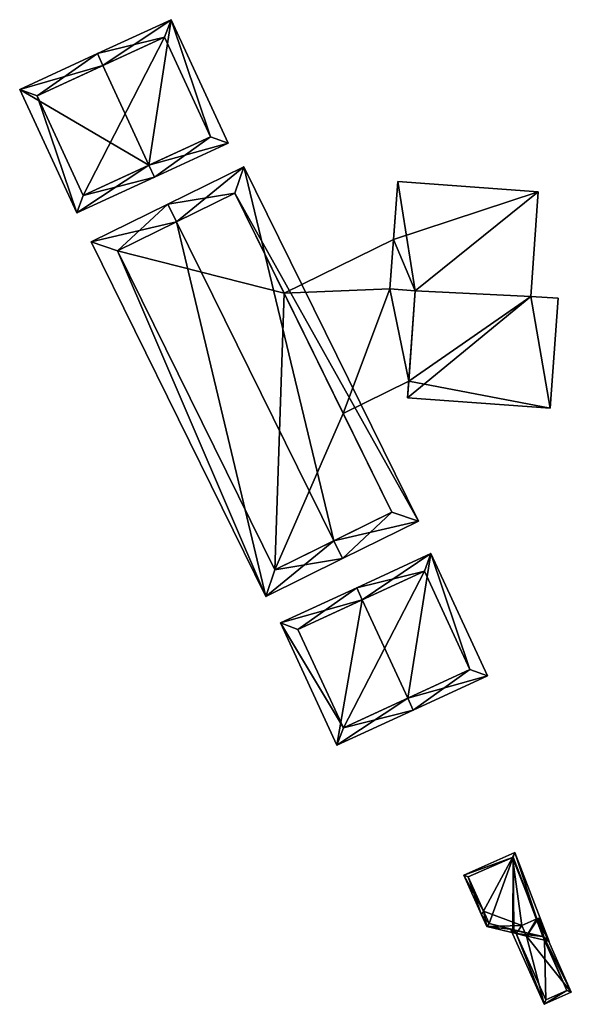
# Model space of a CAD drawing. Header units: inches. Extents: x 2523744 to 2528136, y 1148995 to 1152010.
# Tile 86 of 256: x 2525307 to 2525349, y 1150767 to 1150841. Entities that reach past the tile are written whole.
import ezdxf

# ---------------------------------------------------------------- set-up
doc = ezdxf.new("R2010")
doc.units = ezdxf.units.IN
doc.header["$MEASUREMENT"] = 0
doc.layers.add('Gebaeude Einzelhaus', color=10, linetype='Continuous')

msp = doc.modelspace()

# ---------------------------------------------------------------- meshes
at = {"layer": 'Gebaeude Einzelhaus'}
mesh = msp.add_polyface(dxfattribs=at)
corners = [(2525313.127, 1150837.617, 432.094), (2525312.708, 1150838.525, 432.094), (2525306.833, 1150835.814, 429.053), (2525316.606, 1150830.077, 432.094), (2525311.149, 1150826.458, 429.053), (2525317.025, 1150829.169, 432.094), (2525322.601, 1150831.741, 429.053), (2525318.284, 1150841.098, 429.053), (2525311.638, 1150827.785, 429.523), (2525308.159, 1150835.325, 429.523), (2525321.275, 1150832.23, 429.548), (2525317.795, 1150839.771, 429.548), (2525317.795, 1150839.771, 418.328), (2525321.275, 1150832.23, 418.328), (2525308.159, 1150835.325, 418.328), (2525311.638, 1150827.785, 418.328)]
mesh.append_faces([[corners[k] for k in face] for face in [(0, 9, 1), (11, 0, 1), (1, 9, 2), (10, 11, 7), (7, 11, 1), (6, 10, 7), (8, 3, 5), (5, 3, 10), (5, 10, 6), (9, 8, 4), (2, 9, 4), (4, 8, 5), (3, 7, 0), (0, 7, 1), (3, 6, 7), (3, 5, 6), (3, 4, 5), (0, 2, 3), (3, 2, 4), (0, 1, 2)]], dxfattribs={"color": 13})
mesh.append_faces([[corners[k] for k in face] for face in [(12, 15, 14), (13, 15, 12), (3, 15, 13), (8, 15, 3), (3, 13, 10), (14, 15, 9), (9, 15, 8), (12, 14, 0), (0, 14, 9), (11, 12, 0), (13, 12, 10), (10, 12, 11)]], dxfattribs={"color": 41})
mesh = msp.add_polyface(dxfattribs=at)
corners = [(2525330.598, 1150801.617, 432.149), (2525337.006, 1150803.098, 428.943), (2525323.788, 1150829.964, 428.943), (2525331.26, 1150800.271, 432.149), (2525318.703, 1150825.79, 432.149), (2525318.041, 1150827.136, 432.149), (2525312.231, 1150824.278, 429.053), (2525325.45, 1150797.413, 429.053), (2525334.998, 1150803.781, 429.693), (2525326.134, 1150799.421, 429.77), (2525323.104, 1150827.955, 429.694), (2525314.24, 1150823.594, 429.771), (2525326.836, 1150820.371, 428.279), (2525323.104, 1150827.955, 417.865), (2525331.31, 1150811.276, 428.279), (2525334.998, 1150803.781, 417.865), (2525331.31, 1150811.276, 417.865), (2525326.836, 1150820.371, 417.865), (2525314.24, 1150823.594, 417.865), (2525326.134, 1150799.421, 417.865)]
mesh.append_faces([[corners[k] for k in face] for face in [(11, 9, 7), (6, 11, 7), (4, 11, 5), (10, 4, 5), (5, 11, 6), (2, 10, 5), (8, 10, 1), (1, 10, 2), (9, 0, 3), (3, 0, 8), (7, 9, 3), (3, 8, 1), (4, 7, 0), (0, 7, 3), (5, 6, 4), (4, 6, 7), (0, 2, 4), (4, 2, 5), (3, 1, 0), (0, 1, 2)]], dxfattribs={"color": 13})
mesh.append_faces([[corners[k] for k in face] for face in [(17, 18, 13), (15, 19, 16), (16, 19, 17), (17, 19, 18), (8, 19, 15), (8, 9, 19), (8, 0, 9), (9, 11, 19), (19, 11, 18), (4, 10, 11), (11, 10, 18), (18, 10, 13), (13, 12, 17), (14, 15, 16), (12, 8, 14), (14, 8, 15), (13, 10, 12), (12, 10, 8)]], dxfattribs={"color": 41})
mesh = msp.add_polyface(dxfattribs=at)
corners = [(2525336.764, 1150820.561, 428.943), (2525346.069, 1150828.065, 428.943), (2525335.431, 1150828.835, 428.943), (2525345.495, 1150820.141, 428.943), (2525334.843, 1150820.7, 428.943), (2525336.178, 1150812.451, 428.943), (2525346.979, 1150811.67, 428.943), (2525347.581, 1150819.991, 428.943), (2525326.836, 1150820.371, 428.279), (2525334.843, 1150820.7, 428.279), (2525335.114, 1150824.444, 428.279), (2525331.31, 1150811.276, 428.279), (2525336.269, 1150813.716, 428.279), (2525336.764, 1150820.561, 428.279), (2525335.431, 1150828.835, 417.865), (2525346.069, 1150828.065, 417.865), (2525335.114, 1150824.444, 417.865), (2525336.178, 1150812.451, 417.865), (2525336.269, 1150813.716, 417.865), (2525346.979, 1150811.67, 417.865), (2525347.581, 1150819.991, 417.865), (2525345.495, 1150820.141, 417.865), (2525336.764, 1150820.561, 417.865), (2525334.843, 1150820.7, 417.865), (2525326.836, 1150820.371, 417.865), (2525331.31, 1150811.276, 417.865)]
mesh.append_faces([[corners[k] for k in face] for face in [(13, 9, 12), (12, 9, 11), (11, 9, 8), (8, 9, 10), (3, 6, 7), (3, 5, 6), (3, 0, 5), (0, 2, 4), (3, 1, 0), (0, 1, 2)]], dxfattribs={"color": 13})
mesh.append_faces([[corners[k] for k in face] for face in [(24, 23, 25), (25, 23, 18), (18, 23, 22), (24, 16, 23), (18, 12, 25), (25, 12, 11), (16, 24, 10), (10, 24, 8), (16, 22, 23), (18, 19, 17), (22, 21, 18), (18, 21, 19), (19, 21, 20), (16, 15, 22), (22, 15, 21), (16, 14, 15), (1, 3, 15), (15, 3, 21), (3, 7, 21), (21, 7, 20), (7, 6, 20), (20, 6, 19), (6, 5, 19), (19, 5, 17), (5, 12, 17), (17, 12, 18), (5, 0, 12), (12, 0, 13), (0, 4, 13), (13, 4, 9), (4, 10, 9), (10, 14, 16), (4, 2, 10), (10, 2, 14), (2, 1, 14), (14, 1, 15)]], dxfattribs={"color": 41})
mesh = msp.add_polyface(dxfattribs=at)
corners = [(2525336.194, 1150789.707, 432.094), (2525342.216, 1150791.384, 429.053), (2525337.939, 1150800.655, 429.053), (2525336.613, 1150788.799, 432.094), (2525332.754, 1150797.162, 432.094), (2525332.335, 1150798.07, 432.094), (2525326.553, 1150795.403, 429.053), (2525330.83, 1150786.131, 429.053), (2525340.89, 1150791.873, 429.545), (2525331.319, 1150787.459, 429.53), (2525337.45, 1150799.329, 429.545), (2525327.88, 1150794.914, 429.53), (2525337.45, 1150799.329, 417.446), (2525340.89, 1150791.873, 417.446), (2525327.88, 1150794.914, 417.446), (2525331.319, 1150787.459, 417.446)]
mesh.append_faces([[corners[k] for k in face] for face in [(11, 9, 6), (6, 9, 7), (4, 11, 5), (10, 4, 5), (5, 11, 6), (8, 10, 2), (2, 10, 5), (1, 8, 2), (9, 0, 3), (3, 0, 8), (7, 9, 3), (3, 8, 1), (4, 7, 0), (0, 7, 3), (5, 6, 4), (4, 6, 7), (0, 2, 4), (4, 2, 5), (3, 1, 0), (0, 1, 2)]], dxfattribs={"color": 13})
mesh.append_faces([[corners[k] for k in face] for face in [(12, 15, 14), (13, 15, 12), (0, 15, 13), (9, 15, 0), (0, 13, 8), (14, 15, 11), (11, 15, 9), (12, 14, 4), (4, 14, 11), (10, 12, 4), (13, 12, 8), (8, 12, 10)]], dxfattribs={"color": 41})
mesh = msp.add_polyface(dxfattribs=at)
corners = [(2525346.486, 1150771.63, 421.618), (2525346.543, 1150771.358, 421.63), (2525346.89, 1150771.275, 421.571), (2525346.414, 1150771.648, 421.63), (2525345.967, 1150772.977, 421.603), (2525344.3, 1150778, 421.494), (2525344.161, 1150777.665, 421.549), (2525344.108, 1150777.641, 421.561), (2525344.831, 1150772.472, 421.863), (2525341.925, 1150773.564, 422.327), (2525342.166, 1150772.405, 422.379), (2525341.775, 1150773.285, 422.379), (2525344.386, 1150771.874, 421.999), (2525345.181, 1150771.684, 421.863), (2525340.441, 1150776.283, 421.494), (2525344.153, 1150772.188, 422.017), (2525342.345, 1150772.62, 422.326), (2525344.289, 1150772.091, 421.999), (2525345.967, 1150772.977, 421.602), (2525340.771, 1150776.156, 421.561), (2525344.229, 1150772.151, 422.005), (2525348.565, 1150767.428, 421.863), (2525346.074, 1150773.025, 421.863), (2525346.504, 1150766.51, 421.863), (2525345.967, 1150772.977, 421.863), (2525344.386, 1150771.874, 421.863), (2525344.013, 1150772.108, 421.863), (2525344.289, 1150772.091, 421.863), (2525344.229, 1150772.151, 421.863), (2525344.172, 1150772.179, 421.863), (2525346.63, 1150766.84, 421.863), (2525348.235, 1150767.554, 421.863), (2525346.486, 1150771.63, 421.863), (2525346.414, 1150771.648, 421.863), (2525346.543, 1150771.358, 416.134), (2525346.414, 1150771.648, 416.134), (2525346.486, 1150771.63, 416.134), (2525344.161, 1150777.665, 416.134), (2525340.771, 1150776.156, 416.134), (2525342.345, 1150772.62, 416.134), (2525344.153, 1150772.188, 416.134), (2525344.229, 1150772.151, 416.134), (2525344.289, 1150772.091, 416.134), (2525344.386, 1150771.874, 416.134), (2525346.63, 1150766.84, 416.134), (2525348.235, 1150767.554, 416.134)]
mesh.append_faces([[corners[k] for k in face] for face in [(21, 32, 22), (22, 32, 24), (23, 31, 21), (21, 31, 32), (32, 31, 33), (23, 30, 31), (26, 25, 23), (23, 25, 30), (26, 27, 25), (29, 28, 26), (26, 28, 27), (26, 28, 29), (26, 27, 28), (23, 25, 26), (26, 25, 27), (23, 13, 25), (13, 24, 8), (13, 22, 24), (23, 21, 13), (13, 21, 22), (20, 17, 15), (9, 16, 11), (9, 11, 19), (14, 19, 11), (6, 7, 5), (5, 7, 14), (14, 7, 19), (3, 0, 1), (2, 18, 5), (5, 18, 6), (1, 0, 2), (2, 0, 18), (15, 17, 12), (16, 15, 10), (11, 16, 10), (10, 15, 12), (7, 14, 9), (9, 14, 11), (7, 5, 14), (8, 12, 13), (8, 10, 12), (8, 9, 10), (10, 9, 11), (6, 7, 4), (4, 7, 8), (8, 7, 9), (5, 6, 4), (6, 5, 7), (4, 2, 5), (3, 1, 0), (0, 1, 2)]], dxfattribs={"color": 13})
mesh.append_faces([[corners[k] for k in face] for face in [(43, 34, 44), (44, 34, 45), (18, 8, 24), (32, 0, 24), (24, 0, 18), (33, 3, 32), (32, 3, 0), (31, 1, 33), (33, 1, 3), (31, 45, 1), (1, 45, 34), (31, 30, 45), (45, 30, 44), (25, 44, 30), (25, 43, 44), (37, 41, 40), (37, 40, 39), (37, 39, 38), (35, 42, 41), (35, 41, 37), (35, 37, 36), (43, 42, 35), (43, 35, 34), (28, 17, 20), (28, 27, 17), (28, 42, 27), (28, 41, 42), (27, 25, 17), (17, 25, 12), (27, 43, 25), (27, 42, 43), (15, 28, 20), (15, 40, 28), (28, 40, 41), (15, 39, 40), (15, 16, 39), (9, 39, 16), (9, 19, 39), (39, 19, 38), (19, 7, 38), (38, 7, 37), (7, 6, 37), (18, 37, 6), (18, 36, 37), (18, 0, 36), (3, 35, 0), (0, 35, 36), (1, 34, 3), (3, 34, 35), (25, 13, 12)]], dxfattribs={"color": 41})

doc.saveas('drawing.dxf')
